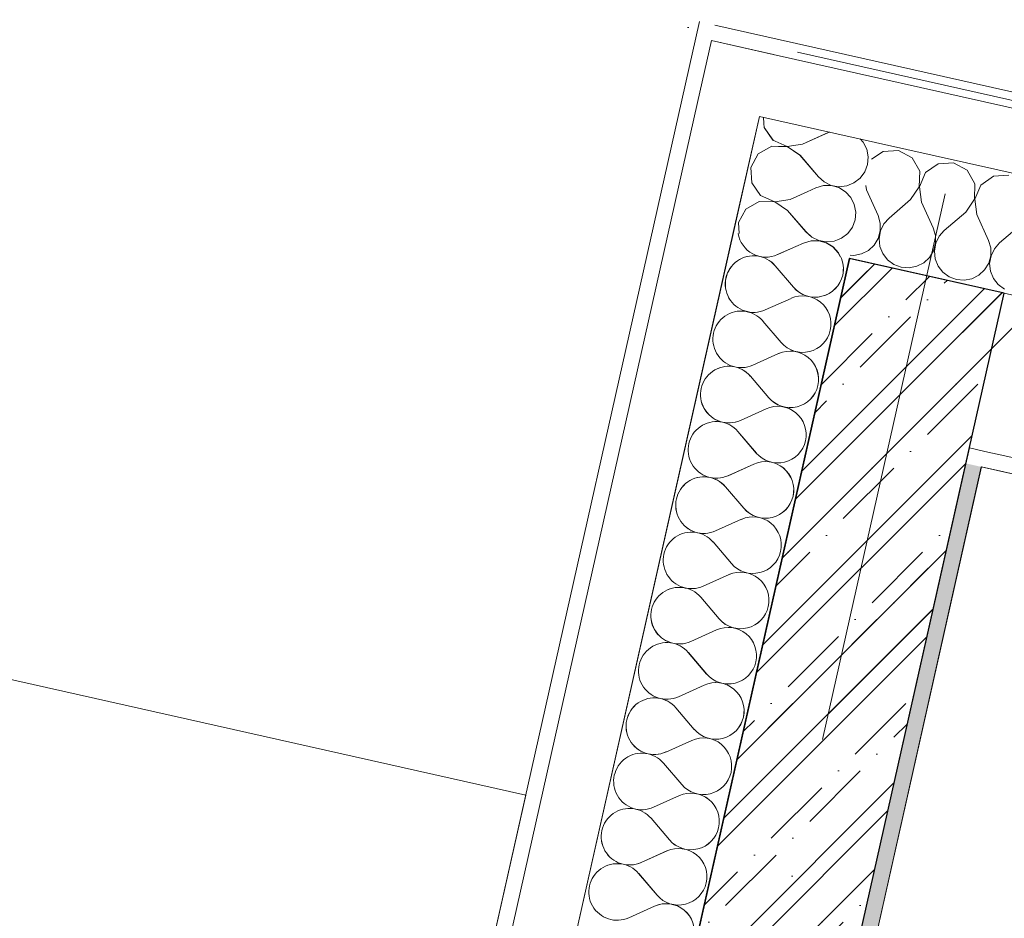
# Model space of a CAD drawing. Header units: millimetres. Extents: x -6990773 to -6682839, y 6117771 to 6220266.
# Tile 146 of 154: x -6934614 to -6933373, y 6146650 to 6147783. Entities that reach past the tile are written whole.
import ezdxf
from ezdxf.enums import TextEntityAlignment as Align

# ---------------------------------------------------------------- set-up
doc = ezdxf.new("R2010")
doc.units = ezdxf.units.MM
doc.header["$MEASUREMENT"] = 0
doc.linetypes.add('Штрихпунктирная', pattern=[670.277762, 352.777767, -176.388884, 0, -141.111112])
for name, color, linetype in [('S - МОП.АР', 7, 'Continuous'), ('АР-Стены_внутренние_пилоны.АР', 7, 'Continuous'), ('АР-Чертеж-Оси_Осевые размеры.АР', 7, 'Continuous'), ('Кровля', 7, 'Continuous')]:
    doc.layers.add(name, color=color, linetype=linetype)
for name, color, linetype, lineweight in [('АР-Стены_внутренние_пилоны.АР_Ном._пера__1', 7, 'Continuous', 30), ('АР-Чертеж-Оси_Осевые размеры.АР_Ном._пера__120', 7, 'Continuous', 0), ('Кровля_Ном._пера__1', 7, 'Continuous', 0)]:
    doc.layers.add(name, color=color, linetype=linetype, lineweight=lineweight)
doc.styles.add('РЎР“Р•РќР•Р\xa0Р\x98Р\xa0_РЎРўР\x98Р›Р¬_4', font='GOTHIC.TTF')
pattern_1 = [(45, (-6566190.34, 6563027.8), (-111.369318, 111.369318), [0, -105, 0, -157.5]), (110, (-6565840.34, 6563027.8), (148.001588, 53.868173), [0, -77, 0, -133])]
pattern_2 = [(45, (-6566190.34, 6562677.8), (-127.27922, 127.27922), [])]
pattern_3 = [(45, (-6338927.19, 6563027.8), (-111.369318, 111.369318), [0, -105, 0, -157.5]), (110, (-6338577.19, 6563027.8), (148.001588, 53.868173), [0, -77, 0, -133])]
pattern_4 = [(45, (-6338927.19, 6562677.8), (-127.27922, 127.27922), [])]

# ---------------------------------------------------------------- blocks, each defined once
blk = doc.blocks.new('*X31', base_point=(-6566190.3, 6562677.8))
at = {"layer": 'Кровля_Ном._пера__1', "color": 7, "linetype": 'Continuous', "lineweight": 0}
for p, q in [((-7160939.4, 6147659.9), (-7160939, 6147652.1)), ((-7160890.3, 6147626), (-7160857.7, 6147640.6)), ((-7160856, 6147641.1), (-7160857.7, 6147640.6)), ((-7160924.8, 6147629.7), (-7160909.6, 6147623.1)), ((-7160909.6, 6147622.8), (-7160920.7, 6147623.2)), ((-7160909.6, 6147623.1), (-7160890.3, 6147626)), ((-7160893.4, 6147612), (-7160909.6, 6147622.8)), ((-7160813.8, 6147628.5), (-7160817.5, 6147632.5)), ((-7160809.3, 6147619.7), (-7160813.8, 6147628.5)), ((-7160893.4, 6147612), (-7160870.2, 6147584.9)), ((-7160807.4, 6147610), (-7160809.3, 6147619.7)), ((-7160808.2, 6147600.2), (-7160807.4, 6147610)), ((-7160811.7, 6147591), (-7160808.2, 6147600.2)), ((-7160817.5, 6147583.1), (-7160811.7, 6147591)), ((-7160863.9, 6147573.7), (-7160873.3, 6147570.9)), ((-7160870.2, 6147584.9), (-7160862.8, 6147578.3)), ((-7160854, 6147573.8), (-7160863.9, 6147573.7)), ((-7160862.8, 6147578.3), (-7160854, 6147574)), ((-7160854, 6147574), (-7160844.3, 6147572.3)), ((-7160844.5, 6147571.1), (-7160854, 6147573.8)), ((-7160844.3, 6147572.3), (-7160834.5, 6147573.4)), ((-7160834.5, 6147573.4), (-7160825.3, 6147577)), ((-7160825.3, 6147577), (-7160817.5, 6147583.1)), ((-7160884.4, 6147565.9), (-7160873.3, 6147570.9)), ((-7160836.1, 6147566), (-7160844.5, 6147571.1)), ((-7160829.4, 6147558.8), (-7160836.1, 6147566)), ((-7160824.9, 6147550), (-7160829.4, 6147558.8)), ((-7160823, 6147540.3), (-7160824.9, 6147550)), ((-7160823.9, 6147530.5), (-7160823, 6147540.3)), ((-7160827.3, 6147521.3), (-7160823.9, 6147530.5)), ((-7160841, 6147507.3), (-7160833.2, 6147513.4)), ((-7160833.2, 6147513.4), (-7160827.3, 6147521.3)), ((-7160846, 6147505.3), (-7160841, 6147507.3))]:
    blk.add_line(p, q, dxfattribs=at)
blk = doc.blocks.new('*X33', base_point=(-6566190.3, 6562677.8))
at = {"layer": 'Кровля_Ном._пера__1', "color": 7, "linetype": 'Continuous', "lineweight": 0}
for p, q in [((-7160939, 6147652.1), (-7160938.7, 6147646.9)), ((-7160938.7, 6147646.9), (-7160927.5, 6147630.9)), ((-7160929.1, 6147623.5), (-7160946.1, 6147613.8)), ((-7160920.7, 6147623.2), (-7160929.1, 6147623.5)), ((-7160927.5, 6147630.9), (-7160924.8, 6147629.7)), ((-7160946.1, 6147613.8), (-7160955.4, 6147596.7)), ((-7160955.4, 6147596.7), (-7160954.3, 6147577.2)), ((-7160954.3, 6147577.2), (-7160943.1, 6147561.2)), ((-7160943.1, 6147561.2), (-7160925.2, 6147553.4)), ((-7160905.9, 6147556.3), (-7160884.4, 6147565.9)), ((-7160944.8, 6147553.8), (-7160961.7, 6147544.1)), ((-7160925.3, 6147553.2), (-7160944.8, 6147553.8)), ((-7160909, 6147542.3), (-7160925.3, 6147553.2)), ((-7160925.2, 6147553.4), (-7160905.9, 6147556.3)), ((-7160961.7, 6147544.1), (-7160971.1, 6147527)), ((-7160909, 6147542.3), (-7160885.9, 6147515.2)), ((-7160971.1, 6147527), (-7160970.3, 6147513.1)), ((-7160885.9, 6147515.2), (-7160878.5, 6147508.6)), ((-7160898.5, 6147496.9), (-7160889, 6147501.2)), ((-7160879.5, 6147504), (-7160889, 6147501.2)), ((-7160869.7, 6147504.1), (-7160879.5, 6147504)), ((-7160878.5, 6147508.6), (-7160869.6, 6147504.3)), ((-7160860.2, 6147501.4), (-7160869.7, 6147504.1)), ((-7160869.6, 6147504.3), (-7160859.9, 6147502.7)), ((-7160851.8, 6147496.3), (-7160860.2, 6147501.4)), ((-7160859.9, 6147502.7), (-7160850.1, 6147503.7)), ((-7160850.1, 6147503.7), (-7160846, 6147505.3)), ((-7160845.1, 6147489.1), (-7160851.8, 6147496.3)), ((-7160842.7, 6147484.4), (-7160845.1, 6147489.1))]:
    blk.add_line(p, q, dxfattribs=at)
blk = doc.blocks.new('*X34', base_point=(-6566190.3, 6562677.8))
at = {"layer": 'Кровля_Ном._пера__1', "color": 7, "linetype": 'Continuous', "lineweight": 0}
for p, q in [((-7160921.6, 6147486.6), (-7160898.5, 6147496.9)), ((-7160924.7, 6147472.6), (-7160901.5, 6147445.5)), ((-7160937.2, 6147416.9), (-7160904.6, 6147431.5)), ((-7160940.4, 6147402.9), (-7160917.2, 6147375.8)), ((-7160952.9, 6147347.2), (-7160920.3, 6147361.8)), ((-7160956, 6147333.3), (-7160932.8, 6147306.1)), ((-7160968.5, 6147277.5), (-7160936, 6147292.1)), ((-7160971.7, 6147263.6), (-7160948.5, 6147236.4)), ((-7160984.2, 6147207.8), (-7160951.6, 6147222.5)), ((-7160987.3, 6147193.9), (-7160964.1, 6147166.7)), ((-7160999.8, 6147138.1), (-7160967.3, 6147152.8)), ((-7161003, 6147124.2), (-7160979.8, 6147097)), ((-7161015.5, 6147068.4), (-7160982.9, 6147083.1)), ((-7161018.6, 6147054.5), (-7160995.4, 6147027.3)), ((-7161031.1, 6146998.7), (-7160998.6, 6147013.4)), ((-7161034.3, 6146984.8), (-7161011.1, 6146957.6)), ((-7161046.8, 6146929), (-7161014.2, 6146943.7)), ((-7161049.9, 6146915.1), (-7161026.7, 6146887.9)), ((-7161062.4, 6146859.3), (-7161029.9, 6146874)), ((-7161065.6, 6146845.4), (-7161042.4, 6146818.2)), ((-7161078.1, 6146789.7), (-7161045.5, 6146804.3)), ((-7161081.2, 6146775.7), (-7161058, 6146748.5)), ((-7161093.7, 6146720), (-7161061.2, 6146734.6)), ((-7161096.9, 6146706), (-7161073.7, 6146678.9)), ((-7161109.4, 6146650.3), (-7161076.8, 6146664.9))]:
    blk.add_line(p, q, dxfattribs=at)
for centre, start, end in [((-7160936.2, 6147519.2), 189.3938, 294.2122), ((-7160951.9, 6147449.5), 40.4724, 294.2122), ((-7160874.4, 6147468.7), 347.3423, 25.9923), ((-7160874.4, 6147468.7), 220.4724, 347.3423), ((-7160890, 6147399), 347.3423, 114.2122), ((-7160967.5, 6147379.8), 40.4724, 294.2122), ((-7160890, 6147399), 220.4724, 347.3423), ((-7160905.7, 6147329.3), 347.3423, 114.2122), ((-7160983.2, 6147310.1), 40.4724, 294.2122), ((-7160905.7, 6147329.3), 220.4724, 347.3423), ((-7160921.3, 6147259.6), 347.3423, 114.2122), ((-7160998.8, 6147240.4), 40.4724, 294.2122), ((-7160921.3, 6147259.6), 220.4724, 347.3423), ((-7160937, 6147189.9), 347.3423, 114.2122), ((-7161014.5, 6147170.7), 40.4724, 294.2122), ((-7160937, 6147189.9), 220.4724, 347.3423), ((-7160952.6, 6147120.2), 347.3423, 114.2122), ((-7161030.1, 6147101), 40.4724, 294.2122), ((-7160952.6, 6147120.2), 220.4724, 347.3423), ((-7160968.3, 6147050.5), 347.3423, 114.2122), ((-7161045.8, 6147031.3), 40.4724, 294.2122), ((-7160968.3, 6147050.5), 220.4724, 347.3423), ((-7160983.9, 6146980.8), 347.3423, 114.2122), ((-7161061.4, 6146961.6), 40.4724, 294.2122), ((-7160983.9, 6146980.8), 220.4724, 347.3423), ((-7160999.6, 6146911.1), 347.3423, 114.2122), ((-7161077.1, 6146891.9), 40.4724, 294.2122), ((-7160999.6, 6146911.1), 220.4724, 347.3423), ((-7161015.2, 6146841.4), 347.3423, 114.2122), ((-7161092.7, 6146822.2), 40.4724, 294.2122), ((-7161015.2, 6146841.4), 220.4724, 347.3423), ((-7161030.9, 6146771.7), 347.3423, 114.2122), ((-7161108.4, 6146752.5), 40.4724, 294.2122), ((-7161030.9, 6146771.7), 220.4724, 347.3423), ((-7161046.5, 6146702), 347.3423, 114.2122), ((-7161124, 6146682.8), 40.4724, 294.2122), ((-7161046.5, 6146702), 220.4724, 347.3423), ((-7161062.2, 6146632.3), 347.3423, 114.2122)]:
    blk.add_arc(centre, 35.7, start, end, dxfattribs=at)
blk = doc.blocks.new('Стена_9_6', base_point=(-7160679.8, 6147242.8))
at = {"layer": 'Кровля', "linetype": 'Continuous', "lineweight": 0, "true_color": 0x000000}
h = blk.add_hatch(dxfattribs=at)
h.set_pattern_fill('БЛОКИ_БЕТОННЫЕ_ЭФФЕКТИВН_77', color=18, style=0, pattern_type=2)
h.set_pattern_definition(pattern_2)
h.paths.add_polyline_path([(-7160831.1, 6147481.8), (-7160875, 6147286.7), (-7160679.8, 6147242.8)])
h = blk.add_hatch(dxfattribs=at)
h.set_pattern_fill('БЛОКИ_БЕТОННЫЕ_ЭФФЕКТИВН_77', color=18, style=0, pattern_type=2)
h.set_pattern_definition(pattern_2)
h.paths.add_polyline_path([(-7160636, 6147438), (-7160831.1, 6147481.8), (-7160679.8, 6147242.8)])
h = blk.add_hatch(dxfattribs=at)
h.set_pattern_fill('БЛОКИ_БЕТОННЫЕ_ЭФФЕКТИВН_77', color=18, style=0, pattern_type=2)
h.set_pattern_definition(pattern_2)
h.paths.add_polyline_path([(-7164086.1, 6132075.6), (-7160679.8, 6147242.8), (-7160875, 6147286.7), (-7164281.3, 6132119.4)])
h = blk.add_hatch(dxfattribs=at)
h.set_pattern_fill('ШТУКАТУРКА__ГИПС_01_0006', color=18, style=0, pattern_type=2)
h.set_pattern_definition(pattern_1)
h.paths.add_polyline_path([(-7160679.8, 6147242.8), (-7160684.2, 6147223.3), (-7160664.7, 6147218.9)])
h = blk.add_hatch(dxfattribs=at)
h.set_pattern_fill('ШТУКАТУРКА__ГИПС_01_0006', color=18, style=0, pattern_type=2)
h.set_pattern_definition(pattern_1)
h.paths.add_polyline_path([(-7160660.3, 6147238.5), (-7160679.8, 6147242.8), (-7160664.7, 6147218.9)])
h = blk.add_hatch(dxfattribs=at)
h.set_pattern_fill('ШТУКАТУРКА__ГИПС_01_0006', color=18, style=0, pattern_type=2)
h.set_pattern_definition(pattern_1)
h.paths.add_polyline_path([(-7164062.2, 6132090.7), (-7160664.7, 6147218.9), (-7160684.2, 6147223.3), (-7164081.8, 6132095.1)])
at = {"layer": 'Кровля_Ном._пера__1', "color": 7, "linetype": 'Continuous', "lineweight": 0}
for p, q in [((-7161005.1, 6147756.6), (-7161022.7, 6147678.6)), ((-7160927.1, 6147739.1), (-7161005.1, 6147756.6)), ((-7161022.7, 6147678.6), (-7164582.4, 6131828.3)), ((-7160944.6, 6147661), (-7160977.5, 6147514.7)), ((-7160798.3, 6147628.2), (-7160944.6, 6147661)), ((-7160977.5, 6147514.7), (-7164471.5, 6131957.1))]:
    blk.add_line(p, q, dxfattribs=at)
at = {"layer": 'Кровля_Ном._пера__1', "color": 7, "linetype": 'Continuous', "lineweight": 15}
for p, q in [((-7160831.1, 6147481.8), (-7160875, 6147286.7)), ((-7160636, 6147438), (-7160831.1, 6147481.8)), ((-7160875, 6147286.7), (-7164281.3, 6132119.4)), ((-7164086.1, 6132075.6), (-7160679.8, 6147242.8)), ((-7160660.3, 6147238.5), (-7160679.8, 6147242.8))]:
    blk.add_line(p, q, dxfattribs=at)
at = {"layer": 'Кровля_Ном._пера__1', "color": 7, "linetype": 'Continuous', "lineweight": 0, "flags": 128}
for points in [[(-7161020.3, 6147780.5), (-7164623.8, 6131735.1)], [(-7164062.2, 6132090.7), (-7160664.7, 6147218.9)]]:
    blk.add_lwpolyline(points, dxfattribs=at)
at = {"layer": 'Кровля', "color": 7, "lineweight": 0}
for name in ['*X31', '*X33', '*X34']:
    blk.add_blockref(name, (-6566190.3, 6562677.8), dxfattribs=at)
blk = doc.blocks.new('*X47', base_point=(-6566190.3, 6562677.8))
at = {"layer": 'Кровля_Ном._пера__1', "color": 7, "linetype": 'Continuous', "lineweight": 0}
for p, q in [((-7160788.7, 6147616.9), (-7160803, 6147606.9)), ((-7160769.3, 6147618), (-7160788.7, 6147616.9)), ((-7160752.1, 6147608.7), (-7160769.3, 6147618)), ((-7160742.4, 6147591.7), (-7160752.1, 6147608.7)), ((-7160719.1, 6147601.2), (-7160735.1, 6147590.1)), ((-7160699.6, 6147602.3), (-7160719.1, 6147601.2)), ((-7160682.4, 6147593), (-7160699.6, 6147602.3)), ((-7160743.1, 6147572.2), (-7160742.4, 6147591.7)), ((-7160735.1, 6147590.1), (-7160742.8, 6147572.2)), ((-7160672.7, 6147576.1), (-7160682.4, 6147593)), ((-7160649.4, 6147585.6), (-7160665.4, 6147574.4)), ((-7160629.9, 6147586.7), (-7160649.4, 6147585.6)), ((-7160810.4, 6147573.9), (-7160809.7, 6147568.5)), ((-7160673.4, 6147556.6), (-7160672.7, 6147576.1)), ((-7160665.4, 6147574.4), (-7160673.1, 6147556.5)), ((-7160809.7, 6147568.5), (-7160795, 6147535.9)), ((-7160753.9, 6147556), (-7160743.1, 6147572.2)), ((-7160742.8, 6147572.2), (-7160740, 6147552.8)), ((-7160753.9, 6147556), (-7160781.1, 6147532.8)), ((-7160740, 6147552.8), (-7160725.3, 6147520.3)), ((-7160684.2, 6147540.3), (-7160673.4, 6147556.6)), ((-7160673.1, 6147556.5), (-7160670.3, 6147537.2)), ((-7160792.2, 6147526.5), (-7160795, 6147535.9)), ((-7160684.2, 6147540.3), (-7160711.4, 6147517.1)), ((-7160670.3, 6147537.2), (-7160655.6, 6147504.6)), ((-7160792.2, 6147516.6), (-7160792.2, 6147526.5)), ((-7160787.6, 6147525.4), (-7160791.9, 6147516.5)), ((-7160781.1, 6147532.8), (-7160787.6, 6147525.4)), ((-7160614.5, 6147524.7), (-7160641.7, 6147501.5)), ((-7160794.8, 6147507.1), (-7160792.2, 6147516.6)), ((-7160791.9, 6147516.5), (-7160793.6, 6147506.8)), ((-7160722.6, 6147510.8), (-7160725.3, 6147520.3)), ((-7160722.5, 6147501), (-7160722.6, 6147510.8)), ((-7160711.4, 6147517.1), (-7160717.9, 6147509.8)), ((-7160807.1, 6147492), (-7160799.9, 6147498.7)), ((-7160799.9, 6147498.7), (-7160794.8, 6147507.1)), ((-7160793.6, 6147506.8), (-7160792.6, 6147497)), ((-7160725.1, 6147491.5), (-7160722.5, 6147501)), ((-7160722.2, 6147500.9), (-7160723.9, 6147491.2)), ((-7160717.9, 6147509.8), (-7160722.2, 6147500.9)), ((-7160652.9, 6147495.2), (-7160655.6, 6147504.6)), ((-7160641.7, 6147501.5), (-7160648.2, 6147494.1)), ((-7160830.2, 6147486), (-7160825.6, 6147485.6)), ((-7160825.6, 6147485.6), (-7160815.9, 6147487.5)), ((-7160815.9, 6147487.5), (-7160807.1, 6147492)), ((-7160792.6, 6147497), (-7160788.9, 6147487.9)), ((-7160788.9, 6147487.9), (-7160782.9, 6147480.1)), ((-7160730.2, 6147483), (-7160725.1, 6147491.5)), ((-7160723.9, 6147491.2), (-7160722.9, 6147481.4)), ((-7160652.8, 6147485.3), (-7160652.9, 6147495.2)), ((-7160648.2, 6147494.1), (-7160652.5, 6147485.2)), ((-7160782.9, 6147480.1), (-7160774.9, 6147474.2)), ((-7160774.9, 6147474.2), (-7160765.7, 6147470.8)), ((-7160746.2, 6147471.9), (-7160737.4, 6147476.3)), ((-7160737.4, 6147476.3), (-7160730.2, 6147483)), ((-7160722.9, 6147481.4), (-7160719.2, 6147472.2)), ((-7160660.5, 6147467.4), (-7160655.4, 6147475.8)), ((-7160655.4, 6147475.8), (-7160652.8, 6147485.3)), ((-7160652.5, 6147485.2), (-7160654.2, 6147475.5)), ((-7160654.2, 6147475.5), (-7160653.2, 6147465.7)), ((-7160765.7, 6147470.8), (-7160755.9, 6147470)), ((-7160755.9, 6147470), (-7160746.2, 6147471.9)), ((-7160719.2, 6147472.2), (-7160713.2, 6147464.4)), ((-7160713.2, 6147464.4), (-7160705.2, 6147458.6)), ((-7160667.7, 6147460.7), (-7160660.5, 6147467.4)), ((-7160653.2, 6147465.7), (-7160649.5, 6147456.6)), ((-7160705.2, 6147458.6), (-7160696, 6147455.1)), ((-7160696, 6147455.1), (-7160686.2, 6147454.3)), ((-7160686.2, 6147454.3), (-7160676.5, 6147456.2)), ((-7160676.5, 6147456.2), (-7160667.7, 6147460.7)), ((-7160649.5, 6147456.6), (-7160643.5, 6147448.8)), ((-7160643.5, 6147448.8), (-7160635.6, 6147442.9))]:
    blk.add_line(p, q, dxfattribs=at)
blk = doc.blocks.new('Стена_15_6', base_point=(-7157089.2, 6146436.5))
at = {"layer": 'Кровля', "linetype": 'Continuous', "lineweight": 0, "true_color": 0x000000}
h = blk.add_hatch(dxfattribs=at)
h.set_pattern_fill('БЛОКИ_БЕТОННЫЕ_ЭФФЕКТИВН_77', color=18, style=0, pattern_type=2)
h.set_pattern_definition(pattern_2)
h.paths.add_polyline_path([(-7160679.8, 6147242.8), (-7157186.8, 6146458.4), (-7157143, 6146653.5), (-7160636, 6147438)])
h = blk.add_hatch(dxfattribs=at)
h.set_pattern_fill('ШТУКАТУРКА__ГИПС_01_0006', color=18, style=0, pattern_type=2)
h.set_pattern_definition(pattern_1)
h.paths.add_polyline_path([(-7160664.7, 6147218.9), (-7157210.7, 6146443.2), (-7157206.3, 6146462.8), (-7160660.3, 6147238.5)])
at = {"layer": 'Кровля_Ном._пера__1', "color": 7, "linetype": 'Continuous', "lineweight": 0}
for p, q in [((-7160927.1, 6147739.1), (-7161005.1, 6147756.6)), ((-7156751.1, 6146801.2), (-7160927.1, 6147739.1)), ((-7160798.3, 6147628.2), (-7160944.6, 6147661)), ((-7156915, 6146756), (-7160798.3, 6147628.2))]:
    blk.add_line(p, q, dxfattribs=at)
at = {"layer": 'Кровля_Ном._пера__1', "color": 7, "linetype": 'Continuous', "lineweight": 15}
for p, q in [((-7160636, 6147438), (-7160831.1, 6147481.8)), ((-7157143, 6146653.5), (-7160636, 6147438)), ((-7160660.3, 6147238.5), (-7160679.8, 6147242.8)), ((-7160660.3, 6147238.5), (-7157186.8, 6146458.4))]:
    blk.add_line(p, q, dxfattribs=at)
at = {"layer": 'Кровля_Ном._пера__1', "color": 7, "linetype": 'Continuous', "lineweight": 0, "flags": 128}
for points in [[(-7156649.1, 6146798.8), (-7161000.8, 6147776.1)], [(-7160664.7, 6147218.9), (-7157210.7, 6146443.2)]]:
    blk.add_lwpolyline(points, dxfattribs=at)
at = {"layer": 'Кровля', "color": 7, "lineweight": 0}
blk.add_blockref('*X47', (-6566190.3, 6562677.8), dxfattribs=at)
blk = doc.blocks.new('Стандартный Маркер Сетки[13]_6', base_point=(-7160680.9, 6147693.7))
at = {"layer": 'АР-Чертеж-Оси_Осевые размеры.АР_Ном._пера__120', "color": 7, "linetype": 'Штрихпунктирная', "lineweight": 0}
for q in [(-7160680.9, 6147693.7), (-7165571.2, 6125919.8)]:
    blk.add_line((-7160787.5, 6147219.2), q, dxfattribs=at)
at = {"layer": 'АР-Чертеж-Оси_Осевые размеры.АР_Ном._пера__120', "color": 7, "lineweight": 0, "style": 'РЎР“Р•РќР•Р\xa0Р\x98Р\xa0_РЎРўР\x98Р›Р¬_4'}
blk.add_attdef('AC_MarkerText_1', text='', height=350, rotation=347.3417, dxfattribs=at).set_placement((-7165717.5, 6125138.4), align=Align.TOP_CENTER)
blk = doc.blocks.new('Стандартный Маркер Сетки[26]_6', base_point=(-7160680.9, 6147693.7))
at = {"layer": 'АР-Чертеж-Оси_Осевые размеры.АР_Ном._пера__120', "color": 7, "linetype": 'Штрихпунктирная', "lineweight": 0}
for q in [(-7160680.9, 6147693.7), (-7165571.2, 6125919.8)]:
    blk.add_line((-7160787.5, 6147219.2), q, dxfattribs=at)
at = {"layer": 'АР-Чертеж-Оси_Осевые размеры.АР_Ном._пера__120', "color": 7, "lineweight": 0, "style": 'РЎР“Р•РќР•Р\xa0Р\x98Р\xa0_РЎРўР\x98Р›Р¬_4'}
blk.add_attdef('AC_MarkerText_1', text='', height=350, rotation=347.3417, dxfattribs=at).set_placement((-7165717.5, 6125138.4), align=Align.TOP_CENTER)
blk = doc.blocks.new('Стена_84_6', base_point=(-7161756.9, 6142903.6))
at = {"layer": 'АР-Стены_внутренние_пилоны.АР', "linetype": 'Continuous', "lineweight": 0, "true_color": 0x000000}
h = blk.add_hatch(dxfattribs=at)
h.set_pattern_fill('ЖЕЛЕЗОБЕТОН__PROJECT__0006', color=18, style=0, pattern_type=2)
h.set_pattern_definition([(45, (-6566190.34, 6562677.8), (-84.852814, 84.852814), []), (45, (-6566232.77, 6562720.22), (-84.852814, 84.852814), [90, -30, 0, -30])])
h.paths.add_polyline_path([(-7161659.3, 6142881.7), (-7160636, 6147438), (-7160831.2, 6147481.8), (-7161854.5, 6142925.6)])
at = {"layer": 'АР-Стены_внутренние_пилоны.АР_Ном._пера__1', "color": 7, "linetype": 'Continuous', "lineweight": 30, "flags": 128}
for points in [[(-7160831.2, 6147481.8), (-7161854.5, 6142925.6)], [(-7160636, 6147438), (-7160831.2, 6147481.8)], [(-7161659.3, 6142881.7), (-7160636, 6147438)]]:
    blk.add_lwpolyline(points, dxfattribs=at)
blk = doc.blocks.new('Стена_86_1', base_point=(-6936671.4, 6146897.7))
at = {"layer": 'Кровля_Ном._пера__1', "color": 7, "linetype": 'Continuous', "lineweight": 0, "flags": 128}
for points in [[(-6933976.2, 6146804.8), (-6937049.6, 6147495.1)], [(-6933976.2, 6146804.8), (-6934085.8, 6146317)]]:
    blk.add_lwpolyline(points, dxfattribs=at)
blk = doc.blocks.new('*X311', base_point=(-6338927.2, 6562677.8))
at = {"layer": 'Кровля_Ном._пера__1', "color": 7, "linetype": 'Continuous', "lineweight": 0}
for p, q in [((-6933676.2, 6147659.9), (-6933675.8, 6147652.1)), ((-6933627.1, 6147626), (-6933594.5, 6147640.6)), ((-6933592.8, 6147641.1), (-6933594.5, 6147640.6)), ((-6933661.6, 6147629.7), (-6933646.4, 6147623.1)), ((-6933646.5, 6147622.8), (-6933657.5, 6147623.2)), ((-6933630.2, 6147612), (-6933646.5, 6147622.8)), ((-6933646.4, 6147623.1), (-6933627.1, 6147626)), ((-6933550.6, 6147628.5), (-6933554.3, 6147632.5)), ((-6933546.1, 6147619.7), (-6933550.6, 6147628.5)), ((-6933630.2, 6147612), (-6933607.1, 6147584.9)), ((-6933544.2, 6147610), (-6933546.1, 6147619.7)), ((-6933545.1, 6147600.2), (-6933544.2, 6147610)), ((-6933548.5, 6147591), (-6933545.1, 6147600.2)), ((-6933554.4, 6147583.1), (-6933548.5, 6147591)), ((-6933600.7, 6147573.7), (-6933610.2, 6147570.9)), ((-6933607.1, 6147584.9), (-6933599.7, 6147578.3)), ((-6933590.9, 6147573.8), (-6933600.7, 6147573.7)), ((-6933599.7, 6147578.3), (-6933590.8, 6147574)), ((-6933581.4, 6147571.1), (-6933590.9, 6147573.8)), ((-6933590.8, 6147574), (-6933581.1, 6147572.3)), ((-6933581.1, 6147572.3), (-6933571.3, 6147573.4)), ((-6933571.3, 6147573.4), (-6933562.2, 6147577)), ((-6933562.2, 6147577), (-6933554.4, 6147583.1)), ((-6933621.3, 6147565.9), (-6933610.2, 6147570.9)), ((-6933573, 6147566), (-6933581.4, 6147571.1)), ((-6933566.3, 6147558.8), (-6933573, 6147566)), ((-6933561.8, 6147550), (-6933566.3, 6147558.8)), ((-6933559.9, 6147540.3), (-6933561.8, 6147550)), ((-6933560.7, 6147530.5), (-6933559.9, 6147540.3)), ((-6933564.2, 6147521.3), (-6933560.7, 6147530.5)), ((-6933577.8, 6147507.3), (-6933570, 6147513.4)), ((-6933570, 6147513.4), (-6933564.2, 6147521.3)), ((-6933582.9, 6147505.3), (-6933577.8, 6147507.3))]:
    blk.add_line(p, q, dxfattribs=at)
blk = doc.blocks.new('*X313', base_point=(-6338927.2, 6562677.8))
at = {"layer": 'Кровля_Ном._пера__1', "color": 7, "linetype": 'Continuous', "lineweight": 0}
for p, q in [((-6933675.8, 6147652.1), (-6933675.5, 6147646.9)), ((-6933675.5, 6147646.9), (-6933664.3, 6147630.9)), ((-6933666, 6147623.5), (-6933682.9, 6147613.8)), ((-6933657.5, 6147623.2), (-6933666, 6147623.5)), ((-6933664.3, 6147630.9), (-6933661.6, 6147629.7)), ((-6933682.9, 6147613.8), (-6933692.3, 6147596.7)), ((-6933692.3, 6147596.7), (-6933691.2, 6147577.2)), ((-6933691.2, 6147577.2), (-6933680, 6147561.2)), ((-6933680, 6147561.2), (-6933662.1, 6147553.4)), ((-6933642.8, 6147556.3), (-6933621.3, 6147565.9)), ((-6933681.7, 6147553.8), (-6933698.6, 6147544.1)), ((-6933662.1, 6147553.2), (-6933681.7, 6147553.8)), ((-6933662.1, 6147553.4), (-6933642.8, 6147556.3)), ((-6933645.9, 6147542.3), (-6933662.1, 6147553.2)), ((-6933698.6, 6147544.1), (-6933707.9, 6147527)), ((-6933645.9, 6147542.3), (-6933622.7, 6147515.2)), ((-6933707.9, 6147527), (-6933707.1, 6147513.1)), ((-6933622.7, 6147515.2), (-6933615.3, 6147508.6)), ((-6933635.4, 6147496.9), (-6933625.8, 6147501.2)), ((-6933616.4, 6147504), (-6933625.8, 6147501.2)), ((-6933606.5, 6147504.1), (-6933616.4, 6147504)), ((-6933615.3, 6147508.6), (-6933606.5, 6147504.3)), ((-6933606.5, 6147504.3), (-6933596.8, 6147502.7)), ((-6933597, 6147501.4), (-6933606.5, 6147504.1)), ((-6933588.6, 6147496.3), (-6933597, 6147501.4)), ((-6933596.8, 6147502.7), (-6933587, 6147503.7)), ((-6933587, 6147503.7), (-6933582.9, 6147505.3)), ((-6933581.9, 6147489.1), (-6933588.6, 6147496.3)), ((-6933579.5, 6147484.4), (-6933581.9, 6147489.1))]:
    blk.add_line(p, q, dxfattribs=at)
blk = doc.blocks.new('*X314', base_point=(-6338927.2, 6562677.8))
at = {"layer": 'Кровля_Ном._пера__1', "color": 7, "linetype": 'Continuous', "lineweight": 0}
for p, q in [((-6933658.4, 6147486.6), (-6933635.4, 6147496.9)), ((-6933661.6, 6147472.6), (-6933638.4, 6147445.5)), ((-6933674.1, 6147416.9), (-6933641.5, 6147431.5)), ((-6933677.2, 6147402.9), (-6933654, 6147375.8)), ((-6933689.7, 6147347.2), (-6933657.2, 6147361.8)), ((-6933692.9, 6147333.3), (-6933669.7, 6147306.1)), ((-6933705.4, 6147277.5), (-6933672.8, 6147292.1)), ((-6933708.5, 6147263.6), (-6933685.3, 6147236.4)), ((-6933721, 6147207.8), (-6933688.5, 6147222.5)), ((-6933724.2, 6147193.9), (-6933701, 6147166.7)), ((-6933736.7, 6147138.1), (-6933704.1, 6147152.8)), ((-6933739.8, 6147124.2), (-6933716.6, 6147097)), ((-6933752.3, 6147068.4), (-6933719.8, 6147083.1)), ((-6933755.5, 6147054.5), (-6933732.3, 6147027.3)), ((-6933768, 6146998.7), (-6933735.4, 6147013.4)), ((-6933771.1, 6146984.8), (-6933747.9, 6146957.6)), ((-6933783.6, 6146929), (-6933751.1, 6146943.7)), ((-6933786.8, 6146915.1), (-6933763.6, 6146887.9)), ((-6933799.3, 6146859.3), (-6933766.7, 6146874)), ((-6933802.4, 6146845.4), (-6933779.2, 6146818.2)), ((-6933814.9, 6146789.7), (-6933782.4, 6146804.3)), ((-6933818.1, 6146775.7), (-6933794.9, 6146748.5)), ((-6933830.6, 6146720), (-6933798, 6146734.6)), ((-6933833.7, 6146706), (-6933810.5, 6146678.9)), ((-6933846.2, 6146650.3), (-6933813.7, 6146664.9))]:
    blk.add_line(p, q, dxfattribs=at)
for centre, start, end in [((-6933673.1, 6147519.2), 189.3938, 294.2122), ((-6933688.7, 6147449.5), 40.4724, 294.2122), ((-6933611.2, 6147468.7), 347.3423, 25.9923), ((-6933611.2, 6147468.7), 220.4724, 347.3423), ((-6933626.9, 6147399), 347.3423, 114.2122), ((-6933704.4, 6147379.8), 40.4724, 294.2122), ((-6933626.9, 6147399), 220.4724, 347.3423), ((-6933642.5, 6147329.3), 347.3423, 114.2122), ((-6933720, 6147310.1), 40.4724, 294.2122), ((-6933642.5, 6147329.3), 220.4724, 347.3423), ((-6933658.2, 6147259.6), 347.3423, 114.2122), ((-6933735.7, 6147240.4), 40.4724, 294.2122), ((-6933658.2, 6147259.6), 220.4724, 347.3423), ((-6933673.8, 6147189.9), 347.3423, 114.2122), ((-6933751.3, 6147170.7), 40.4724, 294.2122), ((-6933673.8, 6147189.9), 220.4724, 347.3423), ((-6933689.5, 6147120.2), 347.3423, 114.2122), ((-6933767, 6147101), 40.4724, 294.2122), ((-6933689.5, 6147120.2), 220.4724, 347.3423), ((-6933705.1, 6147050.5), 347.3423, 114.2122), ((-6933782.6, 6147031.3), 40.4724, 294.2122), ((-6933705.1, 6147050.5), 220.4724, 347.3423), ((-6933720.8, 6146980.8), 347.3423, 114.2122), ((-6933798.3, 6146961.6), 40.4724, 294.2122), ((-6933720.8, 6146980.8), 220.4724, 347.3423), ((-6933736.4, 6146911.1), 347.3423, 114.2122), ((-6933813.9, 6146891.9), 40.4724, 294.2122), ((-6933736.4, 6146911.1), 220.4724, 347.3423), ((-6933752.1, 6146841.4), 347.3423, 114.2122), ((-6933829.6, 6146822.2), 40.4724, 294.2122), ((-6933752.1, 6146841.4), 220.4724, 347.3423), ((-6933767.7, 6146771.7), 347.3423, 114.2122), ((-6933845.2, 6146752.5), 40.4724, 294.2122), ((-6933767.7, 6146771.7), 220.4724, 347.3423), ((-6933783.4, 6146702), 347.3423, 114.2122), ((-6933860.9, 6146682.8), 40.4724, 294.2122), ((-6933783.4, 6146702), 220.4724, 347.3423), ((-6933799, 6146632.3), 347.3423, 114.2122)]:
    blk.add_arc(centre, 35.7, start, end, dxfattribs=at)
blk = doc.blocks.new('Стена_109_1', base_point=(-6933416.7, 6147242.8))
at = {"layer": 'Кровля', "linetype": 'Continuous', "lineweight": 0, "true_color": 0x000000}
h = blk.add_hatch(dxfattribs=at)
h.set_pattern_fill('БЛОКИ_БЕТОННЫЕ_ЭФФЕКТИВН_70', color=18, style=0, pattern_type=2)
h.set_pattern_definition(pattern_4)
h.paths.add_polyline_path([(-6933568, 6147481.8), (-6933611.8, 6147286.7), (-6933416.7, 6147242.8)])
h = blk.add_hatch(dxfattribs=at)
h.set_pattern_fill('БЛОКИ_БЕТОННЫЕ_ЭФФЕКТИВН_70', color=18, style=0, pattern_type=2)
h.set_pattern_definition(pattern_4)
h.paths.add_polyline_path([(-6933372.8, 6147438), (-6933568, 6147481.8), (-6933416.7, 6147242.8)])
h = blk.add_hatch(dxfattribs=at)
h.set_pattern_fill('БЛОКИ_БЕТОННЫЕ_ЭФФЕКТИВН_70', color=18, style=0, pattern_type=2)
h.set_pattern_definition(pattern_4)
h.paths.add_polyline_path([(-6936823, 6132075.6), (-6933416.7, 6147242.8), (-6933611.8, 6147286.7), (-6937018.1, 6132119.4)])
h = blk.add_hatch(dxfattribs=at)
h.set_pattern_fill('ШТУКАТУРКА__ГИПС_01_0001', color=18, style=0, pattern_type=2)
h.set_pattern_definition(pattern_3)
h.paths.add_polyline_path([(-6933416.7, 6147242.8), (-6933421, 6147223.3), (-6933401.5, 6147218.9)])
h = blk.add_hatch(dxfattribs=at)
h.set_pattern_fill('ШТУКАТУРКА__ГИПС_01_0001', color=18, style=0, pattern_type=2)
h.set_pattern_definition(pattern_3)
h.paths.add_polyline_path([(-6933397.2, 6147238.5), (-6933416.7, 6147242.8), (-6933401.5, 6147218.9)])
h = blk.add_hatch(dxfattribs=at)
h.set_pattern_fill('ШТУКАТУРКА__ГИПС_01_0001', color=18, style=0, pattern_type=2)
h.set_pattern_definition(pattern_3)
h.paths.add_polyline_path([(-6936799.1, 6132090.7), (-6933401.5, 6147218.9), (-6933421, 6147223.3), (-6936818.6, 6132095.1)])
at = {"layer": 'Кровля_Ном._пера__1', "color": 7, "linetype": 'Continuous', "lineweight": 0}
for p, q in [((-6933742, 6147756.6), (-6933759.5, 6147678.6)), ((-6933663.9, 6147739.1), (-6933742, 6147756.6)), ((-6933759.5, 6147678.6), (-6937319.2, 6131828.3)), ((-6933681.5, 6147661), (-6933714.3, 6147514.7)), ((-6933535.1, 6147628.2), (-6933681.5, 6147661)), ((-6933714.3, 6147514.7), (-6937208.3, 6131957.1))]:
    blk.add_line(p, q, dxfattribs=at)
at = {"layer": 'Кровля_Ном._пера__1', "color": 7, "linetype": 'Continuous', "lineweight": 15}
for p, q in [((-6933568, 6147481.8), (-6933611.8, 6147286.7)), ((-6933372.8, 6147438), (-6933568, 6147481.8)), ((-6933611.8, 6147286.7), (-6937018.1, 6132119.4)), ((-6936823, 6132075.6), (-6933416.7, 6147242.8)), ((-6933397.2, 6147238.5), (-6933416.7, 6147242.8))]:
    blk.add_line(p, q, dxfattribs=at)
at = {"layer": 'Кровля_Ном._пера__1', "color": 7, "linetype": 'Continuous', "lineweight": 0, "flags": 128}
for points in [[(-6933757.1, 6147780.5), (-6937360.7, 6131735.1)], [(-6936799.1, 6132090.7), (-6933401.5, 6147218.9)]]:
    blk.add_lwpolyline(points, dxfattribs=at)
at = {"layer": 'Кровля', "color": 7, "lineweight": 0}
for name in ['*X311', '*X313', '*X314']:
    blk.add_blockref(name, (-6338927.2, 6562677.8), dxfattribs=at)
blk = doc.blocks.new('Стандартный Маркер Сетки[58]_1', base_point=(-6933417.8, 6147693.7))
at = {"layer": 'АР-Чертеж-Оси_Осевые размеры.АР_Ном._пера__120', "color": 7, "linetype": 'Штрихпунктирная', "lineweight": 0}
for q in [(-6933417.8, 6147693.7), (-6938308.1, 6125919.8)]:
    blk.add_line((-6933524.4, 6147219.2), q, dxfattribs=at)
at = {"layer": 'АР-Чертеж-Оси_Осевые размеры.АР_Ном._пера__120', "color": 7, "lineweight": 0, "style": 'РЎР“Р•РќР•Р\xa0Р\x98Р\xa0_РЎРўР\x98Р›Р¬_4'}
blk.add_attdef('AC_MarkerText_1', text='', height=350, rotation=347.3417, dxfattribs=at).set_placement((-6938454.3, 6125138.4), align=Align.TOP_CENTER)
blk = doc.blocks.new('Стандартный Маркер Сетки[70]_1', base_point=(-6933417.8, 6147693.7))
at = {"layer": 'АР-Чертеж-Оси_Осевые размеры.АР_Ном._пера__120', "color": 7, "linetype": 'Штрихпунктирная', "lineweight": 0}
for q in [(-6933417.8, 6147693.7), (-6938308.1, 6125919.8)]:
    blk.add_line((-6933524.4, 6147219.2), q, dxfattribs=at)
at = {"layer": 'АР-Чертеж-Оси_Осевые размеры.АР_Ном._пера__120', "color": 7, "lineweight": 0, "style": 'РЎР“Р•РќР•Р\xa0Р\x98Р\xa0_РЎРўР\x98Р›Р¬_4'}
blk.add_attdef('AC_MarkerText_1', text='', height=350, rotation=347.3417, dxfattribs=at).set_placement((-6938454.3, 6125138.4), align=Align.TOP_CENTER)
blk = doc.blocks.new('Стена_146_1', base_point=(-6934493.8, 6142903.6))
at = {"layer": 'АР-Стены_внутренние_пилоны.АР', "linetype": 'Continuous', "lineweight": 0, "true_color": 0x000000}
h = blk.add_hatch(dxfattribs=at)
h.set_pattern_fill('ЖЕЛЕЗОБЕТОН__PROJECT__0001', color=18, style=0, pattern_type=2)
h.set_pattern_definition([(45, (-6338927.19, 6562677.8), (-84.852814, 84.852814), []), (45, (-6338969.62, 6562720.22), (-84.852814, 84.852814), [90, -30, 0, -30])])
h.paths.add_polyline_path([(-6934396.2, 6142881.7), (-6933372.9, 6147438), (-6933568, 6147481.8), (-6934591.3, 6142925.6)])
at = {"layer": 'АР-Стены_внутренние_пилоны.АР_Ном._пера__1', "color": 7, "linetype": 'Continuous', "lineweight": 30, "flags": 128}
for points in [[(-6933568, 6147481.8), (-6934591.3, 6142925.6)], [(-6933372.9, 6147438), (-6933568, 6147481.8)], [(-6934396.2, 6142881.7), (-6933372.9, 6147438)]]:
    blk.add_lwpolyline(points, dxfattribs=at)
blk = doc.blocks.new('Стандартный Маркер Сетки[86]_1', base_point=(-6986281.9, 6159566.7))
at = {"layer": 'АР-Чертеж-Оси_Осевые размеры.АР_Ном._пера__120', "color": 7, "linetype": 'Штрихпунктирная', "lineweight": 0}
blk.add_line((-6985306.2, 6159347.6), (-6906365, 6141617.8), dxfattribs=at)
at = {"layer": 'АР-Чертеж-Оси_Осевые размеры.АР_Ном._пера__120', "color": 7, "lineweight": 0, "style": 'РЎР“Р•РќР•Р\xa0Р\x98Р\xa0_РЎРўР\x98Р›Р¬_4'}
for tag, p in [('AC_MarkerText_1_0', (-6986699.8, 6159857.4)), ('AC_MarkerText_1_1', (-6904831.5, 6141470.2))]:
    blk.add_attdef(tag, text='', height=350, rotation=347.3417, dxfattribs=at).set_placement(p, align=Align.TOP_CENTER)
blk = doc.blocks.new('Стандартный Маркер Сетки[91]_1', base_point=(-6986281.9, 6159566.7))
at = {"layer": 'АР-Чертеж-Оси_Осевые размеры.АР_Ном._пера__120', "color": 7, "linetype": 'Штрихпунктирная', "lineweight": 0}
blk.add_line((-6985306.2, 6159347.6), (-6906365, 6141617.8), dxfattribs=at)
at = {"layer": 'АР-Чертеж-Оси_Осевые размеры.АР_Ном._пера__120', "color": 7, "lineweight": 0, "style": 'РЎР“Р•РќР•Р\xa0Р\x98Р\xa0_РЎРўР\x98Р›Р¬_4'}
for tag, p in [('AC_MarkerText_1_0', (-6986699.8, 6159857.4)), ('AC_MarkerText_1_1', (-6904831.5, 6141470.2))]:
    blk.add_attdef(tag, text='', height=350, rotation=347.3417, dxfattribs=at).set_placement(p, align=Align.TOP_CENTER)
blk = doc.blocks.new('Стандартный Маркер Сетки[95]_1', base_point=(-6986281.9, 6159566.7))
at = {"layer": 'АР-Чертеж-Оси_Осевые размеры.АР_Ном._пера__120', "color": 7, "linetype": 'Штрихпунктирная', "lineweight": 0}
blk.add_line((-6985306.2, 6159347.6), (-6906365, 6141617.8), dxfattribs=at)
at = {"layer": 'АР-Чертеж-Оси_Осевые размеры.АР_Ном._пера__120', "color": 7, "lineweight": 0, "style": 'РЎР“Р•РќР•Р\xa0Р\x98Р\xa0_РЎРўР\x98Р›Р¬_4'}
for tag, p in [('AC_MarkerText_1_0', (-6986699.8, 6159857.4)), ('AC_MarkerText_1_1', (-6904831.5, 6141470.2))]:
    blk.add_attdef(tag, text='', height=350, rotation=347.3417, dxfattribs=at).set_placement(p, align=Align.TOP_CENTER)
blk = doc.blocks.new('Стандартный Маркер Сетки[101]_1', base_point=(-6986281.9, 6159566.7))
at = {"layer": 'АР-Чертеж-Оси_Осевые размеры.АР_Ном._пера__120', "color": 7, "linetype": 'Штрихпунктирная', "lineweight": 0}
blk.add_line((-6985306.2, 6159347.6), (-6906365, 6141617.8), dxfattribs=at)
at = {"layer": 'АР-Чертеж-Оси_Осевые размеры.АР_Ном._пера__120', "color": 7, "lineweight": 0, "style": 'РЎР“Р•РќР•Р\xa0Р\x98Р\xa0_РЎРўР\x98Р›Р¬_4'}
for tag, p in [('AC_MarkerText_1_0', (-6986699.8, 6159857.4)), ('AC_MarkerText_1_1', (-6904831.5, 6141470.2))]:
    blk.add_attdef(tag, text='', height=350, rotation=347.3417, dxfattribs=at).set_placement(p, align=Align.TOP_CENTER)

msp = doc.modelspace()

# ---------------------------------------------------------------- linework, layer by layer
at = {"layer": 'S - МОП.АР', "color": 254, "linetype": 'Continuous', "lineweight": 0, "true_color": 0xd1c7d6, "flags": 128}
msp.add_lwpolyline([(-6927142.3, 6143691.7), (-6930167, 6144371), (-6930513.2, 6142829.3), (-6930747.4, 6142881.9), (-6930401.1, 6144423.6), (-6929947.6, 6146443.2), (-6933401.5, 6147218.9), (-6933705, 6145867.6), (-6935725.4, 6136871.6), (-6936799.1, 6132090.7)], dxfattribs=at)

# ---------------------------------------------------------------- block references
at = {"layer": 'АР-Стены_внутренние_пилоны.АР', "color": 7, "lineweight": 0}
for name in ['Стена_84_6', 'Стена_146_1']:
    msp.add_blockref(name, (-6934493.8, 6142903.6), dxfattribs=at)
at = {"layer": 'АР-Чертеж-Оси_Осевые размеры.АР', "color": 8, "linetype": 'Continuous', "lineweight": 15}
for name, p in [('Стандартный Маркер Сетки[86]_1', (-6986281.9, 6159566.7)), ('Стандартный Маркер Сетки[91]_1', (-6986281.9, 6159566.7)), ('Стандартный Маркер Сетки[95]_1', (-6986281.9, 6159566.7)), ('Стандартный Маркер Сетки[101]_1', (-6986281.9, 6159566.7)), ('Стандартный Маркер Сетки[13]_6', (-6933417.8, 6147693.7)), ('Стандартный Маркер Сетки[26]_6', (-6933417.8, 6147693.7)), ('Стандартный Маркер Сетки[58]_1', (-6933417.8, 6147693.7)), ('Стандартный Маркер Сетки[70]_1', (-6933417.8, 6147693.7))]:
    msp.add_blockref(name, p, dxfattribs=at)
at = {"layer": 'Кровля', "color": 7, "lineweight": 0}
for name, p in [('Стена_9_6', (-6933416.7, 6147242.8)), ('Стена_109_1', (-6933416.7, 6147242.8)), ('Стена_15_6', (-6929826.1, 6146436.5)), ('Стена_86_1', (-6936671.4, 6146897.7))]:
    msp.add_blockref(name, p, dxfattribs=at)

doc.saveas('drawing.dxf')
